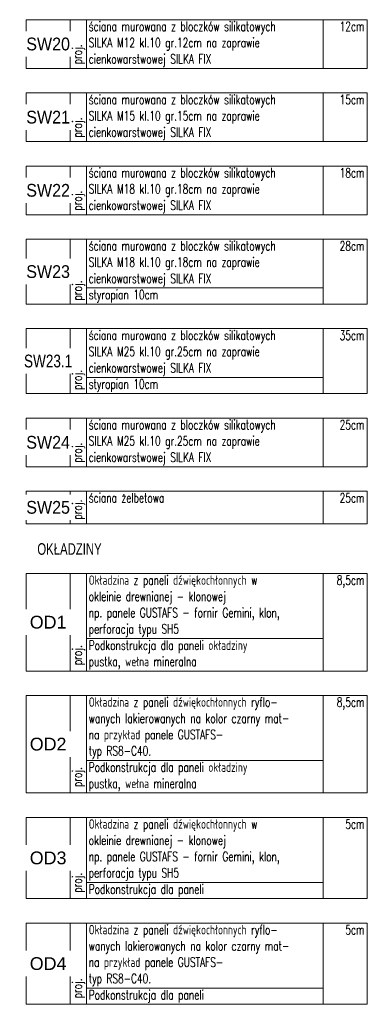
# Model space of a CAD drawing. Header units: centimetres. Extents: x -228435 to 56419, y -89367 to 477256.
# Tile 1 of 53: x -228435 to -213460, y -89367 to -46973. Entities that reach past the tile are written whole.
import ezdxf
from ezdxf.enums import TextEntityAlignment as Align

# ---------------------------------------------------------------- set-up
doc = ezdxf.new("R2010")
doc.units = ezdxf.units.CM
doc.header["$LTSCALE"] = 50
for name, color, linetype in [('OD1$0$ARCH_INFO_OPISY', 8, 'Continuous'), ('OD2$0$ARCH_INFO_OPISY', 8, 'Continuous'), ('OD3$0$ARCH_INFO_OPISY', 8, 'Continuous'), ('OD4$0$ARCH_INFO_OPISY', 8, 'Continuous'), ('przegrody dla rzutów$0$ARCH_INFO_OPISY', 8, 'Continuous'), ('przegrody dla rzutów$0$RYSUNKOWE_XREF', 8, 'Continuous'), ('SW20$0$ARCH_INFO_OPISY', 8, 'Continuous'), ('SW21$0$ARCH_INFO_OPISY', 8, 'Continuous'), ('SW22$0$ARCH_INFO_OPISY', 8, 'Continuous'), ('SW23$0$ARCH_INFO_OPISY', 8, 'Continuous'), ('SW23_1$0$ARCH_INFO_OPISY', 8, 'Continuous'), ('SW24$0$ARCH_INFO_OPISY', 8, 'Continuous'), ('SW25$0$ARCH_INFO_OPISY', 8, 'Continuous')]:
    doc.layers.add(name, color=color, linetype=linetype)
for name, color, linetype, lineweight in [('OD1$0$ARCH_TABELKA', 8, 'Continuous', 5), ('OD2$0$ARCH_TABELKA', 8, 'Continuous', 5), ('OD3$0$ARCH_TABELKA', 8, 'Continuous', 5), ('OD4$0$ARCH_TABELKA', 8, 'Continuous', 5), ('SW20$0$ARCH_TABELKA', 8, 'Continuous', 5), ('SW21$0$ARCH_TABELKA', 8, 'Continuous', 5), ('SW22$0$ARCH_TABELKA', 8, 'Continuous', 5), ('SW23$0$ARCH_TABELKA', 8, 'Continuous', 5), ('SW23_1$0$ARCH_TABELKA', 8, 'Continuous', 5), ('SW24$0$ARCH_TABELKA', 8, 'Continuous', 5), ('SW25$0$ARCH_TABELKA', 8, 'Continuous', 5)]:
    doc.layers.add(name, color=color, linetype=linetype, lineweight=lineweight)
doc.styles.add('OD1$0$Arial', font='ARIAL.TTF')
doc.styles.add('OD1$0$Romans', font='Romans.shx')
doc.styles.add('OD2$0$Arial', font='ARIAL.TTF')
doc.styles.add('OD2$0$Romans', font='Romans.shx')
doc.styles.add('OD3$0$Arial', font='ARIAL.TTF')
doc.styles.add('OD3$0$Romans', font='Romans.shx')
doc.styles.add('OD4$0$Arial', font='ARIAL.TTF')
doc.styles.add('OD4$0$Romans', font='Romans.shx')
doc.styles.add('przegrody dla rzutów$0$Arial', font='ARIAL.TTF')
doc.styles.add('SW20$0$Arial', font='ARIAL.TTF')
doc.styles.add('SW20$0$Romans', font='Romans.shx')
doc.styles.add('SW21$0$Arial', font='ARIAL.TTF')
doc.styles.add('SW21$0$Romans', font='Romans.shx')
doc.styles.add('SW22$0$Arial', font='ARIAL.TTF')
doc.styles.add('SW22$0$Romans', font='Romans.shx')
doc.styles.add('SW23$0$Arial', font='ARIAL.TTF')
doc.styles.add('SW23$0$Romans', font='Romans.shx')
doc.styles.add('SW23_1$0$Arial', font='ARIAL.TTF')
doc.styles.add('SW23_1$0$Romans', font='Romans.shx')
doc.styles.add('SW24$0$Arial', font='ARIAL.TTF')
doc.styles.add('SW24$0$Romans', font='Romans.shx')
doc.styles.add('SW25$0$Arial', font='ARIAL.TTF')
doc.styles.add('SW25$0$Romans', font='Romans.shx')

# ---------------------------------------------------------------- blocks, each defined once
blk = doc.blocks.new('SW20')
at = {"layer": 'SW20$0$ARCH_TABELKA'}
blk.add_line((-44422, 4633.3), (-44422, 4423.3), dxfattribs=at)
for points in [[(-44232, 4423.3), (-45702, 4423.3), (-45702, 4633.3), (-44232, 4633.3), (-44232, 4423.3)], [(-45512, 4633.3), (-45512, 4423.3)], [(-45442, 4633.3), (-45442, 4423.3)]]:
    blk.add_lwpolyline(points, dxfattribs=at)
at = {"layer": 'SW20$0$ARCH_INFO_OPISY', "color": 191, "style": 'SW20$0$Romans', "width": 0.7}
for s, p in [('ściana murowana z bloczków silikatowych', (-45431.9, 4584.4)), ('SILKA M12 kl.10 gr.12cm na zaprawie', (-45431.9, 4514.4)), ('cienkowarstwowej SILKA FIX', (-45432, 4444))]:
    blk.add_text(s, height=40.5, dxfattribs=at).set_placement(p)
blk.add_text('12cm', height=40.5, dxfattribs=at).set_placement((-44244.3, 4584), align=Align.RIGHT)
at = {"layer": 'SW20$0$ARCH_INFO_OPISY', "color": 191, "insert": (-45607, 4528.3), "char_height": 55, "width": 190, "attachment_point": 5, "style": 'SW20$0$Arial', "bg_fill": 2}
blk.add_mtext('{\\W0.9;SW20}', dxfattribs=at)
at = {"layer": 'SW20$0$ARCH_INFO_OPISY', "color": 191, "style": 'SW20$0$Romans', "width": 0.7}
blk.add_text('proj.', height=40.5, rotation=90, dxfattribs=at).set_placement((-45461.8, 4440.8))
blk = doc.blocks.new('SW21')
at = {"layer": 'SW21$0$ARCH_TABELKA'}
blk.add_line((-44422, 4633.3), (-44422, 4423.3), dxfattribs=at)
for points in [[(-44232, 4423.3), (-45702, 4423.3), (-45702, 4633.3), (-44232, 4633.3), (-44232, 4423.3)], [(-45512, 4633.3), (-45512, 4423.3)], [(-45442, 4633.3), (-45442, 4423.3)]]:
    blk.add_lwpolyline(points, dxfattribs=at)
at = {"layer": 'SW21$0$ARCH_INFO_OPISY', "color": 191, "style": 'SW21$0$Romans', "width": 0.7}
for s, p in [('ściana murowana z bloczków silikatowych', (-45431.9, 4584.4)), ('SILKA M15 kl.10 gr.15cm na zaprawie', (-45431.9, 4514.4)), ('cienkowarstwowej SILKA FIX', (-45432, 4444))]:
    blk.add_text(s, height=40.5, dxfattribs=at).set_placement(p)
blk.add_text('15cm', height=40.5, dxfattribs=at).set_placement((-44244.3, 4584), align=Align.RIGHT)
at = {"layer": 'SW21$0$ARCH_INFO_OPISY', "color": 191, "insert": (-45607, 4528.3), "char_height": 55, "width": 190, "attachment_point": 5, "style": 'SW21$0$Arial', "bg_fill": 2}
blk.add_mtext('{\\W0.9;SW21}', dxfattribs=at)
at = {"layer": 'SW21$0$ARCH_INFO_OPISY', "color": 191, "style": 'SW21$0$Romans', "width": 0.7}
blk.add_text('proj.', height=40.5, rotation=90, dxfattribs=at).set_placement((-45461.8, 4440.8))
blk = doc.blocks.new('SW22')
at = {"layer": 'SW22$0$ARCH_TABELKA'}
blk.add_line((-44422, 4633.3), (-44422, 4423.3), dxfattribs=at)
for points in [[(-44232, 4423.3), (-45702, 4423.3), (-45702, 4633.3), (-44232, 4633.3), (-44232, 4423.3)], [(-45512, 4633.3), (-45512, 4423.3)], [(-45442, 4633.3), (-45442, 4423.3)]]:
    blk.add_lwpolyline(points, dxfattribs=at)
at = {"layer": 'SW22$0$ARCH_INFO_OPISY', "color": 191, "style": 'SW22$0$Romans', "width": 0.7}
for s, p in [('ściana murowana z bloczków silikatowych', (-45431.9, 4584.4)), ('SILKA M18 kl.10 gr.18cm na zaprawie', (-45431.9, 4514.4)), ('cienkowarstwowej SILKA FIX', (-45432, 4444))]:
    blk.add_text(s, height=40.5, dxfattribs=at).set_placement(p)
blk.add_text('18cm', height=40.5, dxfattribs=at).set_placement((-44244.3, 4584), align=Align.RIGHT)
at = {"layer": 'SW22$0$ARCH_INFO_OPISY', "color": 191, "insert": (-45607, 4528.3), "char_height": 55, "width": 190, "attachment_point": 5, "style": 'SW22$0$Arial', "bg_fill": 2}
blk.add_mtext('{\\W0.9;SW22}', dxfattribs=at)
at = {"layer": 'SW22$0$ARCH_INFO_OPISY', "color": 191, "style": 'SW22$0$Romans', "width": 0.7}
blk.add_text('proj.', height=40.5, rotation=90, dxfattribs=at).set_placement((-45461.8, 4440.8))
blk = doc.blocks.new('SW23')
at = {"layer": 'SW23$0$ARCH_TABELKA'}
blk.add_line((-44422, 4633.3), (-44422, 4353.3), dxfattribs=at)
for points in [[(-44232, 4353.3), (-45702, 4353.3), (-45702, 4633.3), (-44232, 4633.3), (-44232, 4353.3)], [(-45512, 4633.3), (-45512, 4353.3)], [(-45442, 4633.3), (-45442, 4353.3)], [(-45442, 4423.3), (-44422, 4423.3)]]:
    blk.add_lwpolyline(points, dxfattribs=at)
at = {"layer": 'SW23$0$ARCH_INFO_OPISY', "color": 191, "style": 'SW23$0$Romans', "width": 0.7}
for s, p in [('ściana murowana z bloczków silikatowych', (-45431.9, 4584.4)), ('SILKA M18 kl.10 gr.18cm na zaprawie', (-45431.9, 4514.4)), ('cienkowarstwowej SILKA FIX', (-45432, 4444)), ('styropian 10cm ', (-45431.9, 4374.4))]:
    blk.add_text(s, height=40.5, dxfattribs=at).set_placement(p)
blk.add_text('28cm', height=40.5, dxfattribs=at).set_placement((-44244.3, 4584), align=Align.RIGHT)
at = {"layer": 'SW23$0$ARCH_INFO_OPISY', "color": 191, "insert": (-45607, 4493.3), "char_height": 55, "width": 190, "attachment_point": 5, "style": 'SW23$0$Arial', "bg_fill": 2}
blk.add_mtext('{\\W0.9;SW23}', dxfattribs=at)
at = {"layer": 'SW23$0$ARCH_INFO_OPISY', "color": 191, "style": 'SW23$0$Romans', "width": 0.7}
blk.add_text('proj.', height=40.5, rotation=90, dxfattribs=at).set_placement((-45461.8, 4369.1))
blk = doc.blocks.new('SW25')
at = {"layer": 'SW25$0$ARCH_TABELKA'}
blk.add_line((-44422, 4633.3), (-44422, 4493.3), dxfattribs=at)
for points in [[(-44232, 4493.3), (-45702, 4493.3), (-45702, 4633.3), (-44232, 4633.3), (-44232, 4493.3)], [(-45512, 4633.3), (-45512, 4493.3)], [(-45442, 4633.3), (-45442, 4493.3)]]:
    blk.add_lwpolyline(points, dxfattribs=at)
at = {"layer": 'SW25$0$ARCH_INFO_OPISY', "color": 191, "style": 'SW25$0$Romans', "width": 0.7}
blk.add_text('ściana żelbetowa', height=40.5, dxfattribs=at).set_placement((-45431.9, 4584.4))
blk.add_text('25cm', height=40.5, dxfattribs=at).set_placement((-44244.3, 4584), align=Align.RIGHT)
at = {"layer": 'SW25$0$ARCH_INFO_OPISY', "color": 191, "insert": (-45607, 4563.3), "char_height": 55, "width": 190, "attachment_point": 5, "style": 'SW25$0$Arial', "bg_fill": 2}
blk.add_mtext('{\\W0.9;SW25}', dxfattribs=at)
at = {"layer": 'SW25$0$ARCH_INFO_OPISY', "color": 191, "style": 'SW25$0$Romans', "width": 0.7}
blk.add_text('proj.', height=40.5, rotation=90, dxfattribs=at).set_placement((-45461.8, 4510.8))
blk = doc.blocks.new('OD1')
at = {"layer": 'OD1$0$ARCH_TABELKA'}
blk.add_line((-41322, 4224.5), (-41322, 3804.5), dxfattribs=at)
blk.add_lwpolyline([(-42602, 4224.5), (-41132, 4224.5), (-41132, 3804.5), (-42602, 3804.5)], close=True, dxfattribs=at)
for points in [[(-42412, 4224.5), (-42412, 3804.5)], [(-42342, 4224.5), (-42342, 3804.5)], [(-42342, 3944.5), (-41322, 3944.5)], [(-42602, 3804.5), (-41132, 3804.5)]]:
    blk.add_lwpolyline(points, dxfattribs=at)
at = {"layer": 'OD1$0$ARCH_INFO_OPISY', "color": 191, "style": 'OD1$0$Romans', "width": 0.7}
for s, p in [('Okładzina z paneli dźwiękochłonnych w  ', (-42331.9, 4175.6)), ('okleinie drewnianej - klonowej', (-42331.9, 4105.6)), ('np. panele GUSTAFS - fornir Gemini, klon,  ', (-42331.9, 4035.6)), ('perforacja typu SH5', (-42331.9, 3965.6)), ('Podkonstrukcja dla paneli okładziny', (-42332, 3895.2)), ('pustka, wełna mineralna', (-42332, 3825.2))]:
    blk.add_text(s, height=40.5, dxfattribs=at).set_placement(p)
blk.add_text('8,5cm', height=40.5, dxfattribs=at).set_placement((-41144.3, 4175.2), align=Align.RIGHT)
blk.add_text('proj.', height=40.5, rotation=90, dxfattribs=at).set_placement((-42361.8, 3829.7))
at = {"layer": 'OD1$0$ARCH_INFO_OPISY', "color": 191, "insert": (-42507, 4014.5), "char_height": 55, "width": 190, "attachment_point": 5, "style": 'OD1$0$Arial', "bg_fill": 2}
blk.add_mtext('OD1', dxfattribs=at)
blk = doc.blocks.new('OD2')
at = {"layer": 'OD2$0$ARCH_TABELKA'}
blk.add_line((-41322, 3699.5), (-41322, 3279.5), dxfattribs=at)
for points in [[(-42412, 3699.5), (-42412, 3279.5)], [(-42342, 3699.5), (-42342, 3279.5)], [(-42342, 3419.5), (-41322, 3419.5)]]:
    blk.add_lwpolyline(points, dxfattribs=at)
at = {"layer": 'OD2$0$ARCH_INFO_OPISY', "color": 191, "style": 'OD2$0$Romans', "width": 0.7}
for s, p in [('Okładzina z paneli dźwiękochłonnych ryflo-  ', (-42331.9, 3650.6)), ('wanych lakierowanych na kolor czarny mat- ', (-42331.9, 3580.6)), ('na przykład panele GUSTAFS- ', (-42331.9, 3510.6)), ('typ RS8-C40. ', (-42331.9, 3440.6)), ('Podkonstrukcja dla paneli okładziny', (-42332, 3370.2)), ('pustka, wełna mineralna', (-42332, 3300.2))]:
    blk.add_text(s, height=40.5, dxfattribs=at).set_placement(p)
blk.add_text('8,5cm', height=40.5, dxfattribs=at).set_placement((-41144.3, 3650.2), align=Align.RIGHT)
blk.add_text('proj.', height=40.5, rotation=90, dxfattribs=at).set_placement((-42361.8, 3304.7))
at = {"layer": 'OD2$0$ARCH_INFO_OPISY', "color": 191, "insert": (-42507, 3489.5), "char_height": 55, "width": 190, "attachment_point": 5, "style": 'OD2$0$Arial', "bg_fill": 2}
blk.add_mtext('OD2', dxfattribs=at)
at = {"layer": 'OD2$0$ARCH_TABELKA'}
blk.add_lwpolyline([(-42602, 3699.5), (-41132, 3699.5), (-41132, 3279.5), (-42602, 3279.5)], close=True, dxfattribs=at)
blk = doc.blocks.new('OD3')
at = {"layer": 'OD3$0$ARCH_TABELKA'}
blk.add_line((-41322, 4224.5), (-41322, 3874.5), dxfattribs=at)
blk.add_lwpolyline([(-42602, 4224.5), (-41132, 4224.5), (-41132, 3874.5), (-42602, 3874.5)], close=True, dxfattribs=at)
for points in [[(-42412, 4224.5), (-42412, 3874.5)], [(-42342, 4224.5), (-42342, 3874.5)], [(-42342, 3944.5), (-41322, 3944.5)], [(-42602, 3874.5), (-41132, 3874.5)], [(-42342, 3874.5), (-41322, 3874.5)]]:
    blk.add_lwpolyline(points, dxfattribs=at)
at = {"layer": 'OD3$0$ARCH_INFO_OPISY', "color": 191, "style": 'OD3$0$Romans', "width": 0.7}
for s, p in [('Okładzina z paneli dźwiękochłonnych w  ', (-42331.9, 4175.6)), ('okleinie drewnianej - klonowej', (-42331.9, 4105.6)), ('np. panele GUSTAFS - fornir Gemini, klon,  ', (-42331.9, 4035.6)), ('perforacja typu SH5', (-42331.9, 3965.6)), ('Podkonstrukcja dla paneli', (-42332, 3895.2))]:
    blk.add_text(s, height=40.5, dxfattribs=at).set_placement(p)
blk.add_text('5cm', height=40.5, dxfattribs=at).set_placement((-41144.3, 4175.2), align=Align.RIGHT)
blk.add_text('proj.', height=40.5, rotation=90, dxfattribs=at).set_placement((-42361.8, 3899.7))
at = {"layer": 'OD3$0$ARCH_INFO_OPISY', "color": 191, "insert": (-42507, 4049.5), "char_height": 55, "width": 190, "attachment_point": 5, "style": 'OD3$0$Arial', "bg_fill": 2}
blk.add_mtext('OD3', dxfattribs=at)
blk = doc.blocks.new('OD4')
at = {"layer": 'OD4$0$ARCH_TABELKA'}
blk.add_line((-41322, 4224.5), (-41322, 3874.5), dxfattribs=at)
blk.add_lwpolyline([(-42602, 4224.5), (-41132, 4224.5), (-41132, 3874.5), (-42602, 3874.5)], close=True, dxfattribs=at)
for points in [[(-42412, 4224.5), (-42412, 3874.5)], [(-42342, 4224.5), (-42342, 3874.5)], [(-42342, 3944.5), (-41322, 3944.5)], [(-42602, 3874.5), (-41132, 3874.5)], [(-42342, 3874.5), (-41322, 3874.5)]]:
    blk.add_lwpolyline(points, dxfattribs=at)
at = {"layer": 'OD4$0$ARCH_INFO_OPISY', "color": 191, "style": 'OD4$0$Romans', "width": 0.7}
for s, p in [('Okładzina z paneli dźwiękochłonnych ryflo-  ', (-42331.9, 4175.6)), ('wanych lakierowanych na kolor czarny mat- ', (-42331.9, 4105.6)), ('na przykład panele GUSTAFS- ', (-42331.9, 4035.6)), ('typ RS8-C40. ', (-42331.9, 3965.6)), ('Podkonstrukcja dla paneli', (-42332, 3895.2))]:
    blk.add_text(s, height=40.5, dxfattribs=at).set_placement(p)
blk.add_text('5cm', height=40.5, dxfattribs=at).set_placement((-41144.3, 4175.2), align=Align.RIGHT)
blk.add_text('proj.', height=40.5, rotation=90, dxfattribs=at).set_placement((-42361.8, 3899.7))
at = {"layer": 'OD4$0$ARCH_INFO_OPISY', "color": 191, "insert": (-42507, 4049.5), "char_height": 55, "width": 190, "attachment_point": 5, "style": 'OD4$0$Arial', "bg_fill": 2}
blk.add_mtext('OD4', dxfattribs=at)
blk = doc.blocks.new('SW24')
at = {"layer": 'SW24$0$ARCH_TABELKA'}
blk.add_line((-44422, 4633.3), (-44422, 4423.3), dxfattribs=at)
for points in [[(-44232, 4423.3), (-45702, 4423.3), (-45702, 4633.3), (-44232, 4633.3), (-44232, 4423.3)], [(-45512, 4633.3), (-45512, 4423.3)], [(-45442, 4633.3), (-45442, 4423.3)]]:
    blk.add_lwpolyline(points, dxfattribs=at)
at = {"layer": 'SW24$0$ARCH_INFO_OPISY', "color": 191, "style": 'SW24$0$Romans', "width": 0.7}
for s, p in [('ściana murowana z bloczków silikatowych', (-45431.9, 4584.4)), ('SILKA M25 kl.10 gr.25cm na zaprawie', (-45431.9, 4514.4)), ('cienkowarstwowej SILKA FIX', (-45432, 4444))]:
    blk.add_text(s, height=40.5, dxfattribs=at).set_placement(p)
blk.add_text('25cm', height=40.5, dxfattribs=at).set_placement((-44244.3, 4584), align=Align.RIGHT)
at = {"layer": 'SW24$0$ARCH_INFO_OPISY', "color": 191, "insert": (-45607, 4528.3), "char_height": 55, "width": 190, "attachment_point": 5, "style": 'SW24$0$Arial', "bg_fill": 2}
blk.add_mtext('{\\W0.9;SW24}', dxfattribs=at)
at = {"layer": 'SW24$0$ARCH_INFO_OPISY', "color": 191, "style": 'SW24$0$Romans', "width": 0.7}
blk.add_text('proj.', height=40.5, rotation=90, dxfattribs=at).set_placement((-45461.8, 4440.8))
blk = doc.blocks.new('SW23_1')
at = {"layer": 'SW23_1$0$ARCH_TABELKA'}
blk.add_line((-44422, 4633.3), (-44422, 4353.3), dxfattribs=at)
for points in [[(-44232, 4353.3), (-45702, 4353.3), (-45702, 4633.3), (-44232, 4633.3), (-44232, 4353.3)], [(-45512, 4633.3), (-45512, 4353.3)], [(-45442, 4633.3), (-45442, 4353.3)], [(-45442, 4423.3), (-44422, 4423.3)]]:
    blk.add_lwpolyline(points, dxfattribs=at)
at = {"layer": 'SW23_1$0$ARCH_INFO_OPISY', "color": 191, "style": 'SW23_1$0$Romans', "width": 0.7}
for s, p in [('ściana murowana z bloczków silikatowych', (-45431.9, 4584.4)), ('SILKA M25 kl.10 gr.25cm na zaprawie', (-45431.9, 4514.4)), ('cienkowarstwowej SILKA FIX', (-45432, 4444)), ('styropian 10cm ', (-45431.9, 4374.4))]:
    blk.add_text(s, height=40.5, dxfattribs=at).set_placement(p)
blk.add_text('35cm', height=40.5, dxfattribs=at).set_placement((-44244.3, 4584), align=Align.RIGHT)
at = {"layer": 'SW23_1$0$ARCH_INFO_OPISY', "color": 191, "insert": (-45607, 4493.3), "char_height": 55, "width": 190, "attachment_point": 5, "style": 'SW23_1$0$Arial', "bg_fill": 2}
blk.add_mtext('{\\W0.76;SW23.1}', dxfattribs=at)
at = {"layer": 'SW23_1$0$ARCH_INFO_OPISY', "color": 191, "style": 'SW23_1$0$Romans', "width": 0.7}
blk.add_text('proj.', height=40.5, rotation=90, dxfattribs=at).set_placement((-45461.8, 4369.1))

msp = doc.modelspace()

# ---------------------------------------------------------------- block references
at = {"layer": 'przegrody dla rzutów$0$RYSUNKOWE_XREF', "xscale": 10, "yscale": 10, "zscale": 10}
for name, p in [('SW20', (228860, -93306.061)), ('SW21', (228860, -96456.061)), ('SW22', (228860, -99606.061)), ('SW23', (228860, -102756.061)), ('SW23_1', (228860, -106606.061)), ('SW24', (228860, -110456.061)), ('SW25', (228860, -113606.061)), ('OD1', (197860, -113061.951)), ('OD2', (197860, -113061.951)), ('OD3', (197860, -123561.951)), ('OD4', (197860, -128111.951))]:
    msp.add_blockref(name, p, dxfattribs=at)

# ---------------------------------------------------------------- texts
at = {"layer": 'przegrody dla rzutów$0$ARCH_INFO_OPISY', "style": 'przegrody dla rzutów$0$Arial', "width": 0.7}
msp.add_text('OKŁADZINY', height=500, dxfattribs=at).set_placement((-227674.673, -70012.21))

doc.saveas('drawing.dxf')
